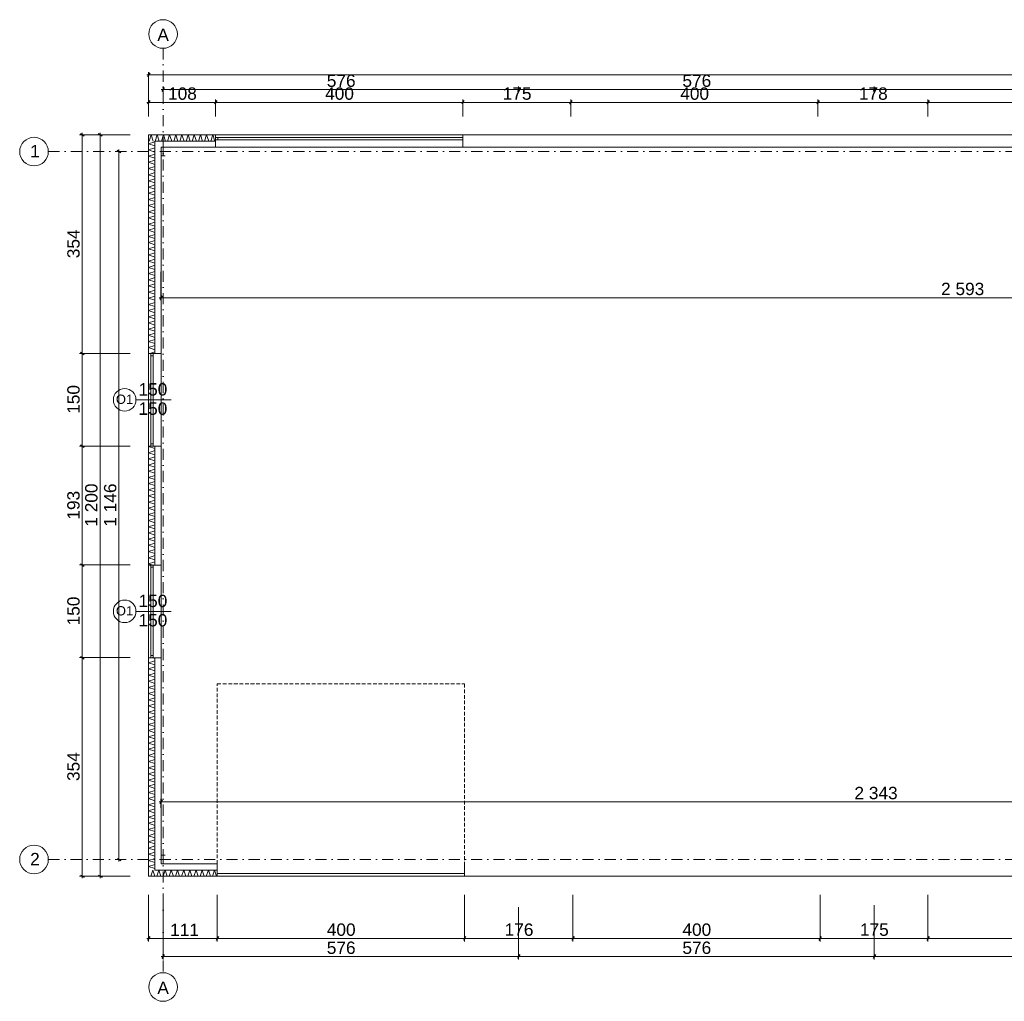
# Model space of a CAD drawing. Header units: millimetres. Extents: x 61223 to 139136, y -11465 to 30534.
# Tile 2 of 4: x 100377 to 116311, y -1988 to 13902. Entities that reach past the tile are written whole.
import ezdxf

# ---------------------------------------------------------------- set-up
doc = ezdxf.new("R2010")
doc.units = ezdxf.units.MM
doc.header["$MEASUREMENT"] = 0
doc.linetypes.add('Kropki i Kreski', pattern=[360, 180, -90, 0, -90])
doc.linetypes.add('Przerywana gęsta', pattern=[90, 60, -30])
for name, color, linetype, lineweight in [('Nowe_0_Nr_pióra__2', 251, 'Continuous', 13), ('Nowe_299-A Wymiary Opisy_Nr_pióra__1', 7, 'Continuous', 13), ('Nowe_299-A Wymiary Opisy_Nr_pióra__21', 7, 'Continuous', 25), ('Nowe_810-G Ogólne_Nr_pióra__1', 7, 'Continuous', 13), ('Nowe_830-G Teksty Etykiety_Nr_pióra__1', 7, 'Continuous', 13)]:
    doc.layers.add(name, color=color, linetype=linetype, lineweight=lineweight)
doc.layers.add('Nowe_299-A Wymiary Opisy', color=7, linetype='Continuous')
doc.styles.add('STYL_AUTOMATYCZNY_1', font='arial.ttf')
doc.dimstyles.new('STYL_AUTOMATYCZNY__3', dxfattribs={"dimtxt": 200, "dimasz": 47.5, "dimexe": 0.18, "dimexo": 300, "dimgap": 0.09, "dimtad": 1, "dimdec": 0, "dimlfac": 0.1, "dimzin": 0, "dimdsep": 46, "dimtxsty": 'STYL_AUTOMATYCZNY_1', "dimblk": 'ARROWHEAD_2', "dimblk1": 'ARROWHEAD_2', "dimblk2": 'ARROWHEAD_2', "dimcen": 0.09, "dimclrd": 7, "dimclre": 7, "dimclrt": 7, "dimadec": 1, "dimazin": 0, "dimtfac": 1, "dimtdec": 4, "dimtmove": 0, "dimatfit": 3, "dimfxl": 0, "dimtolj": 1, "dimtzin": 0, "dimarcsym": 0})
doc.dimstyles.new('STYL_AUTOMATYCZNY__4', dxfattribs={"dimtxt": 200, "dimasz": 47.5, "dimexe": 0.18, "dimexo": 300, "dimgap": 0.09, "dimtad": 1, "dimtih": 1, "dimtoh": 1, "dimdec": 0, "dimlfac": 0.1, "dimzin": 0, "dimdsep": 46, "dimtxsty": 'STYL_AUTOMATYCZNY_1', "dimblk": 'ARROWHEAD_2', "dimblk1": 'ARROWHEAD_2', "dimblk2": 'ARROWHEAD_2', "dimcen": 0.09, "dimclrd": 7, "dimclre": 7, "dimclrt": 7, "dimadec": 1, "dimazin": 0, "dimtfac": 1, "dimtdec": 4, "dimtmove": 0, "dimatfit": 3, "dimfxl": 0, "dimtolj": 1, "dimtzin": 0, "dimarcsym": 0})

# ---------------------------------------------------------------- blocks, each defined once
blk = doc.blocks.new('*X3')
at = {"layer": 'Nowe_0_Nr_pióra__2', "color": 251, "linetype": 'Continuous', "lineweight": 13}
for p, q in [((102470, 11937), (102503, 12037)), ((102503, 12037), (102537, 11937)), ((102570, 11937), (102603, 12037)), ((102603, 12037), (102637, 11937)), ((102670, 11937), (102703, 12037)), ((102703, 12037), (102737, 11937)), ((102770, 11937), (102803, 12037)), ((102803, 12037), (102837, 11937)), ((102870, 11937), (102903, 12037)), ((102903, 12037), (102937, 11937)), ((102970, 11937), (103003, 12037)), ((103003, 12037), (103037, 11937)), ((103070, 11937), (103103, 12037)), ((103103, 12037), (103137, 11937)), ((103170, 11937), (103203, 12037)), ((103203, 12037), (103237, 11937)), ((103270, 11937), (103303, 12037)), ((103303, 12037), (103337, 11937)), ((103370, 11937), (103403, 12037)), ((103403, 12037), (103437, 11937)), ((103470, 11937), (103503, 12037)), ((103503, 12037), (103537, 11937))]:
    blk.add_line(p, q, dxfattribs=at)
blk = doc.blocks.new('Wypełnienie_1_1', base_point=(0, 0))
at = {"layer": 'Nowe_0_Nr_pióra__2', "color": 251, "linetype": 'Continuous', "lineweight": 13}
blk.add_blockref('*X3', (0, 0), dxfattribs=at)
blk = doc.blocks.new('*X5')
at = {"layer": 'Nowe_0_Nr_pióra__2', "color": 251, "linetype": 'Continuous', "lineweight": 13}
for p, q in [((102497, 37), (102531, 137)), ((102531, 137), (102564, 37)), ((102597, 37), (102631, 137)), ((102631, 137), (102664, 37)), ((102697, 37), (102731, 137)), ((102731, 137), (102764, 37)), ((102797, 37), (102831, 137)), ((102831, 137), (102864, 37)), ((102897, 37), (102931, 137)), ((102931, 137), (102964, 37)), ((102997, 37), (103031, 137)), ((103031, 137), (103064, 37)), ((103097, 37), (103131, 137)), ((103131, 137), (103164, 37)), ((103197, 37), (103231, 137)), ((103231, 137), (103264, 37)), ((103297, 37), (103331, 137)), ((103331, 137), (103364, 37)), ((103397, 37), (103431, 137)), ((103431, 137), (103464, 37)), ((103497, 37), (103531, 137)), ((103531, 137), (103564, 37))]:
    blk.add_line(p, q, dxfattribs=at)
blk = doc.blocks.new('Wypełnienie_2_1', base_point=(0, 0))
at = {"layer": 'Nowe_0_Nr_pióra__2', "color": 251, "linetype": 'Continuous', "lineweight": 13}
blk.add_blockref('*X5', (0, 0), dxfattribs=at)
blk = doc.blocks.new('*X7')
at = {"layer": 'Nowe_0_Nr_pióra__2', "color": 251, "linetype": 'Continuous', "lineweight": 13}
for p, q in [((102464, 11893), (102564, 11926)), ((102564, 11859), (102464, 11893)), ((102464, 11793), (102564, 11826)), ((102564, 11759), (102464, 11793)), ((102464, 11693), (102564, 11726)), ((102564, 11659), (102464, 11693)), ((102464, 11593), (102564, 11626)), ((102564, 11559), (102464, 11593)), ((102464, 11493), (102564, 11526)), ((102564, 11459), (102464, 11493)), ((102464, 11393), (102564, 11426)), ((102564, 11359), (102464, 11393)), ((102464, 11293), (102564, 11326)), ((102564, 11259), (102464, 11293)), ((102464, 11193), (102564, 11226)), ((102564, 11159), (102464, 11193)), ((102464, 11093), (102564, 11126)), ((102564, 11059), (102464, 11093)), ((102464, 10993), (102564, 11026)), ((102564, 10959), (102464, 10993)), ((102464, 10893), (102564, 10926)), ((102564, 10859), (102464, 10893)), ((102464, 10793), (102564, 10826)), ((102564, 10759), (102464, 10793)), ((102464, 10693), (102564, 10726)), ((102564, 10659), (102464, 10693)), ((102464, 10593), (102564, 10626)), ((102564, 10559), (102464, 10593)), ((102464, 10493), (102564, 10526)), ((102564, 10459), (102464, 10493)), ((102464, 10393), (102564, 10426)), ((102564, 10359), (102464, 10393)), ((102464, 10293), (102564, 10326)), ((102564, 10259), (102464, 10293)), ((102464, 10193), (102564, 10226)), ((102564, 10159), (102464, 10193)), ((102464, 10093), (102564, 10126)), ((102564, 10059), (102464, 10093)), ((102464, 9993), (102564, 10026)), ((102564, 9959), (102464, 9993)), ((102464, 9893), (102564, 9926)), ((102564, 9859), (102464, 9893)), ((102464, 9793), (102564, 9826)), ((102564, 9759), (102464, 9793)), ((102464, 9693), (102564, 9726)), ((102564, 9659), (102464, 9693)), ((102464, 9593), (102564, 9626)), ((102564, 9559), (102464, 9593)), ((102464, 9493), (102564, 9526)), ((102564, 9459), (102464, 9493)), ((102464, 9393), (102564, 9426)), ((102564, 9359), (102464, 9393)), ((102464, 9293), (102564, 9326)), ((102564, 9259), (102464, 9293)), ((102464, 9193), (102564, 9226)), ((102564, 9159), (102464, 9193)), ((102464, 9093), (102564, 9126)), ((102564, 9059), (102464, 9093)), ((102464, 8993), (102564, 9026)), ((102564, 8959), (102464, 8993)), ((102464, 8893), (102564, 8926)), ((102564, 8859), (102464, 8893)), ((102464, 8793), (102564, 8826)), ((102564, 8759), (102464, 8793)), ((102464, 8693), (102564, 8726)), ((102564, 8659), (102464, 8693)), ((102464, 8593), (102564, 8626)), ((102564, 8559), (102464, 8593)), ((102485, 8500), (102564, 8526))]:
    blk.add_line(p, q, dxfattribs=at)
blk = doc.blocks.new('Wypełnienie_3_1', base_point=(0, 0))
at = {"layer": 'Nowe_0_Nr_pióra__2', "color": 251, "linetype": 'Continuous', "lineweight": 13}
blk.add_blockref('*X7', (0, 0), dxfattribs=at)
blk = doc.blocks.new('*X9')
at = {"layer": 'Nowe_0_Nr_pióra__2', "color": 251, "linetype": 'Continuous', "lineweight": 13}
for p, q in [((102464, 3493), (102564, 3526)), ((102564, 3559), (102519, 3575)), ((102564, 3459), (102464, 3493)), ((102464, 3393), (102564, 3426)), ((102564, 3359), (102464, 3393)), ((102464, 3293), (102564, 3326)), ((102564, 3259), (102464, 3293)), ((102464, 3193), (102564, 3226)), ((102564, 3159), (102464, 3193)), ((102464, 3093), (102564, 3126)), ((102564, 3059), (102464, 3093)), ((102464, 2993), (102564, 3026)), ((102564, 2959), (102464, 2993)), ((102464, 2893), (102564, 2926)), ((102564, 2859), (102464, 2893)), ((102464, 2793), (102564, 2826)), ((102564, 2759), (102464, 2793)), ((102464, 2693), (102564, 2726)), ((102564, 2659), (102464, 2693)), ((102464, 2593), (102564, 2626)), ((102564, 2559), (102464, 2593)), ((102464, 2493), (102564, 2526)), ((102564, 2459), (102464, 2493)), ((102464, 2393), (102564, 2426)), ((102564, 2359), (102464, 2393)), ((102464, 2293), (102564, 2326)), ((102564, 2259), (102464, 2293)), ((102464, 2193), (102564, 2226)), ((102564, 2159), (102464, 2193)), ((102464, 2093), (102564, 2126)), ((102564, 2059), (102464, 2093)), ((102464, 1993), (102564, 2026)), ((102564, 1959), (102464, 1993)), ((102464, 1893), (102564, 1926)), ((102564, 1859), (102464, 1893)), ((102464, 1793), (102564, 1826)), ((102564, 1759), (102464, 1793)), ((102464, 1693), (102564, 1726)), ((102564, 1659), (102464, 1693)), ((102464, 1593), (102564, 1626)), ((102564, 1559), (102464, 1593)), ((102464, 1493), (102564, 1526)), ((102564, 1459), (102464, 1493)), ((102464, 1393), (102564, 1426)), ((102564, 1359), (102464, 1393)), ((102464, 1293), (102564, 1326)), ((102564, 1259), (102464, 1293)), ((102464, 1193), (102564, 1226)), ((102564, 1159), (102464, 1193)), ((102464, 1093), (102564, 1126)), ((102564, 1059), (102464, 1093)), ((102464, 993), (102564, 1026)), ((102564, 959), (102464, 993)), ((102464, 893), (102564, 926)), ((102564, 859), (102464, 893)), ((102464, 793), (102564, 826)), ((102564, 759), (102464, 793)), ((102464, 693), (102564, 726)), ((102564, 659), (102464, 693)), ((102464, 593), (102564, 626)), ((102564, 559), (102464, 593)), ((102464, 493), (102564, 526)), ((102564, 459), (102464, 493)), ((102464, 393), (102564, 426)), ((102564, 359), (102464, 393)), ((102464, 293), (102564, 326)), ((102564, 259), (102464, 293)), ((102464, 193), (102564, 226)), ((102564, 159), (102464, 193))]:
    blk.add_line(p, q, dxfattribs=at)
blk = doc.blocks.new('Wypełnienie_4_1', base_point=(0, 0))
at = {"layer": 'Nowe_0_Nr_pióra__2', "color": 251, "linetype": 'Continuous', "lineweight": 13}
blk.add_blockref('*X9', (0, 0), dxfattribs=at)
blk = doc.blocks.new('*X11')
at = {"layer": 'Nowe_0_Nr_pióra__2', "color": 251, "linetype": 'Continuous', "lineweight": 13}
for p, q in [((102464, 6993), (102485, 7000)), ((102564, 6959), (102464, 6993)), ((102464, 6893), (102564, 6926)), ((102564, 6859), (102464, 6893)), ((102464, 6793), (102564, 6826)), ((102564, 6759), (102464, 6793)), ((102464, 6693), (102564, 6726)), ((102564, 6659), (102464, 6693)), ((102464, 6593), (102564, 6626)), ((102564, 6559), (102464, 6593)), ((102464, 6493), (102564, 6526)), ((102564, 6459), (102464, 6493)), ((102464, 6393), (102564, 6426)), ((102564, 6359), (102464, 6393)), ((102464, 6293), (102564, 6326)), ((102564, 6259), (102464, 6293)), ((102464, 6193), (102564, 6226)), ((102564, 6159), (102464, 6193)), ((102464, 6093), (102564, 6126)), ((102564, 6059), (102464, 6093)), ((102464, 5993), (102564, 6026)), ((102564, 5959), (102464, 5993)), ((102464, 5893), (102564, 5926)), ((102564, 5859), (102464, 5893)), ((102464, 5793), (102564, 5826)), ((102564, 5759), (102464, 5793)), ((102464, 5693), (102564, 5726)), ((102564, 5659), (102464, 5693)), ((102464, 5593), (102564, 5626)), ((102564, 5559), (102464, 5593)), ((102464, 5493), (102564, 5526)), ((102564, 5459), (102464, 5493)), ((102464, 5393), (102564, 5426)), ((102564, 5359), (102464, 5393)), ((102464, 5293), (102564, 5326)), ((102564, 5259), (102464, 5293)), ((102464, 5193), (102564, 5226)), ((102564, 5159), (102464, 5193)), ((102464, 5093), (102564, 5126)), ((102519, 5075), (102464, 5093))]:
    blk.add_line(p, q, dxfattribs=at)
blk = doc.blocks.new('Wypełnienie_5_1', base_point=(0, 0))
at = {"layer": 'Nowe_0_Nr_pióra__2', "color": 251, "linetype": 'Continuous', "lineweight": 13}
blk.add_blockref('*X11', (0, 0), dxfattribs=at)
blk = doc.blocks.new('*D16')
at = {"layer": 'Nowe_299-A Wymiary Opisy_Nr_pióra__1', "color": 7, "linetype": 'Continuous', "lineweight": 13}
for p, q in [((101984, 11767), (101984, 11798)), ((102031, 11767), (101937, 11767)), ((101984, 307), (101984, 11767)), ((102031, 307), (101937, 307)), ((101984, 276), (101984, 307))]:
    blk.add_line(p, q, dxfattribs=at)
at = {"layer": 'Nowe_299-A Wymiary Opisy_Nr_pióra__21', "color": 7, "linetype": 'Continuous', "lineweight": 25}
for p, q in [((102016, 11749), (101953, 11785)), ((101953, 325), (102016, 289))]:
    blk.add_line(p, q, dxfattribs=at)
at = {"layer": 'Nowe_299-A Wymiary Opisy_Nr_pióra__1', "color": 7, "lineweight": 13, "insert": (101944, 5695), "char_height": 200, "attachment_point": 7, "rotation": 90, "style": 'STYL_AUTOMATYCZNY_1'}
blk.add_mtext('{\\A1;1\xa0146}', dxfattribs=at)
blk = doc.blocks.new('ARROWHEAD_2')
at = {"color": 0, "linetype": 'Continuous', "lineweight": 0}
for p, q in [((0, 0), (-1, 0)), ((-0.38, -0.66), (0.38, 0.66))]:
    blk.add_line(p, q, dxfattribs=at)
blk = doc.blocks.new('*D17')
at = {"layer": 'Nowe_299-A Wymiary Opisy_Nr_pióra__1', "color": 7, "linetype": 'Continuous', "lineweight": 13}
for p, q in [((102164, 12037), (101632, 12037)), ((101679, 12037), (101679, 12068)), ((101679, 37), (101679, 12037)), ((102164, 37), (101632, 37)), ((101679, 6), (101679, 37))]:
    blk.add_line(p, q, dxfattribs=at)
at = {"layer": 'Nowe_299-A Wymiary Opisy_Nr_pióra__21', "color": 7, "linetype": 'Continuous', "lineweight": 25}
for p, q in [((101710, 12019), (101648, 12055)), ((101648, 55), (101710, 19))]:
    blk.add_line(p, q, dxfattribs=at)
at = {"layer": 'Nowe_299-A Wymiary Opisy_Nr_pióra__1', "color": 7, "lineweight": 13, "insert": (101639, 5695), "char_height": 200, "attachment_point": 7, "rotation": 90, "style": 'STYL_AUTOMATYCZNY_1'}
blk.add_mtext('{\\A1;1\xa0200}', dxfattribs=at)
blk = doc.blocks.new('*D18')
at = {"layer": 'Nowe_299-A Wymiary Opisy_Nr_pióra__1', "color": 7, "linetype": 'Continuous', "lineweight": 13}
for p, q in [((102434, 13008), (102464, 13008)), ((102464, 12337), (102464, 13055)), ((102464, 13008), (137460, 13008)), ((137460, 12337), (137460, 13055)), ((137460, 13008), (137491, 13008))]:
    blk.add_line(p, q, dxfattribs=at)
at = {"layer": 'Nowe_299-A Wymiary Opisy_Nr_pióra__21', "color": 7, "linetype": 'Continuous', "lineweight": 25}
for p, q in [((102482, 13039), (102446, 12976)), ((137442, 12976), (137478, 13039))]:
    blk.add_line(p, q, dxfattribs=at)
at = {"layer": 'Nowe_299-A Wymiary Opisy_Nr_pióra__1', "color": 7, "lineweight": 13, "insert": (119620, 13048), "char_height": 200, "attachment_point": 7, "style": 'STYL_AUTOMATYCZNY_1'}
blk.add_mtext('{\\A1;3\xa0500}', dxfattribs=at)
blk = doc.blocks.new('*D19')
at = {"layer": 'Nowe_299-A Wymiary Opisy_Nr_pióra__1', "color": 7, "linetype": 'Continuous', "lineweight": 13}
for p, q in [((102667, 12771), (102697, 12771)), ((102697, 12724), (102697, 12818)), ((102697, 12771), (108452, 12771)), ((108452, 12724), (108452, 12818))]:
    blk.add_line(p, q, dxfattribs=at)
at = {"layer": 'Nowe_299-A Wymiary Opisy_Nr_pióra__21', "color": 7, "linetype": 'Continuous', "lineweight": 25}
for p, q in [((102715, 12802), (102679, 12740)), ((108470, 12802), (108434, 12740))]:
    blk.add_line(p, q, dxfattribs=at)
at = {"layer": 'Nowe_299-A Wymiary Opisy_Nr_pióra__1', "color": 7, "lineweight": 13, "insert": (105347, 12811), "char_height": 200, "attachment_point": 7, "style": 'STYL_AUTOMATYCZNY_1'}
blk.add_mtext('{\\A1;576}', dxfattribs=at)
blk = doc.blocks.new('*D20')
at = {"layer": 'Nowe_299-A Wymiary Opisy_Nr_pióra__1', "color": 7, "linetype": 'Continuous', "lineweight": 13}
for p, q in [((108452, 12724), (108452, 12818)), ((108452, 12771), (114207, 12771)), ((114207, 12724), (114207, 12818))]:
    blk.add_line(p, q, dxfattribs=at)
at = {"layer": 'Nowe_299-A Wymiary Opisy_Nr_pióra__21', "color": 7, "linetype": 'Continuous', "lineweight": 25}
for p, q in [((108470, 12802), (108434, 12740)), ((114225, 12802), (114189, 12740))]:
    blk.add_line(p, q, dxfattribs=at)
at = {"layer": 'Nowe_299-A Wymiary Opisy_Nr_pióra__1', "color": 7, "lineweight": 13, "insert": (111102, 12811), "char_height": 200, "attachment_point": 7, "style": 'STYL_AUTOMATYCZNY_1'}
blk.add_mtext('{\\A1;576}', dxfattribs=at)
blk = doc.blocks.new('*D21')
at = {"layer": 'Nowe_299-A Wymiary Opisy_Nr_pióra__1', "color": 7, "linetype": 'Continuous', "lineweight": 13}
for p, q in [((114207, 12724), (114207, 12818)), ((114207, 12771), (119962, 12771)), ((119962, 12724), (119962, 12818))]:
    blk.add_line(p, q, dxfattribs=at)
at = {"layer": 'Nowe_299-A Wymiary Opisy_Nr_pióra__21', "color": 7, "linetype": 'Continuous', "lineweight": 25}
for p, q in [((114225, 12802), (114189, 12740)), ((119980, 12802), (119944, 12740))]:
    blk.add_line(p, q, dxfattribs=at)
at = {"layer": 'Nowe_299-A Wymiary Opisy_Nr_pióra__1', "color": 7, "lineweight": 13, "insert": (116857, 12811), "char_height": 200, "attachment_point": 7, "style": 'STYL_AUTOMATYCZNY_1'}
blk.add_mtext('{\\A1;576}', dxfattribs=at)
blk = doc.blocks.new('*D25')
at = {"layer": 'Nowe_299-A Wymiary Opisy_Nr_pióra__1', "color": 7, "linetype": 'Continuous', "lineweight": 13}
for p, q in [((102464, 12337), (102464, 12610)), ((103548, 12337), (103548, 12610)), ((102434, 12563), (102464, 12563)), ((102464, 12563), (103548, 12563))]:
    blk.add_line(p, q, dxfattribs=at)
at = {"layer": 'Nowe_299-A Wymiary Opisy_Nr_pióra__21', "color": 7, "linetype": 'Continuous', "lineweight": 25}
for p, q in [((102482, 12595), (102446, 12532)), ((103566, 12595), (103530, 12532))]:
    blk.add_line(p, q, dxfattribs=at)
at = {"layer": 'Nowe_299-A Wymiary Opisy_Nr_pióra__1', "color": 7, "lineweight": 13, "insert": (102778, 12603), "char_height": 200, "attachment_point": 7, "style": 'STYL_AUTOMATYCZNY_1'}
blk.add_mtext('{\\A1;108}', dxfattribs=at)
blk = doc.blocks.new('*D26')
at = {"layer": 'Nowe_299-A Wymiary Opisy_Nr_pióra__1', "color": 7, "linetype": 'Continuous', "lineweight": 13}
for p, q in [((103548, 12337), (103548, 12610)), ((107548, 12337), (107548, 12610)), ((103548, 12563), (107548, 12563))]:
    blk.add_line(p, q, dxfattribs=at)
at = {"layer": 'Nowe_299-A Wymiary Opisy_Nr_pióra__21', "color": 7, "linetype": 'Continuous', "lineweight": 25}
for p, q in [((103566, 12595), (103530, 12532)), ((107566, 12595), (107530, 12532))]:
    blk.add_line(p, q, dxfattribs=at)
at = {"layer": 'Nowe_299-A Wymiary Opisy_Nr_pióra__1', "color": 7, "lineweight": 13, "insert": (105320, 12603), "char_height": 200, "attachment_point": 7, "style": 'STYL_AUTOMATYCZNY_1'}
blk.add_mtext('{\\A1;400}', dxfattribs=at)
blk = doc.blocks.new('*D27')
at = {"layer": 'Nowe_299-A Wymiary Opisy_Nr_pióra__1', "color": 7, "linetype": 'Continuous', "lineweight": 13}
for p, q in [((107548, 12337), (107548, 12610)), ((109295, 12337), (109295, 12610)), ((107548, 12563), (109295, 12563))]:
    blk.add_line(p, q, dxfattribs=at)
at = {"layer": 'Nowe_299-A Wymiary Opisy_Nr_pióra__21', "color": 7, "linetype": 'Continuous', "lineweight": 25}
for p, q in [((107566, 12595), (107530, 12532)), ((109313, 12595), (109277, 12532))]:
    blk.add_line(p, q, dxfattribs=at)
at = {"layer": 'Nowe_299-A Wymiary Opisy_Nr_pióra__1', "color": 7, "lineweight": 13, "insert": (108194, 12603), "char_height": 200, "attachment_point": 7, "style": 'STYL_AUTOMATYCZNY_1'}
blk.add_mtext('{\\A1;175}', dxfattribs=at)
blk = doc.blocks.new('*D28')
at = {"layer": 'Nowe_299-A Wymiary Opisy_Nr_pióra__1', "color": 7, "linetype": 'Continuous', "lineweight": 13}
for p, q in [((109295, 12337), (109295, 12610)), ((113295, 12337), (113295, 12610)), ((109295, 12563), (113295, 12563))]:
    blk.add_line(p, q, dxfattribs=at)
at = {"layer": 'Nowe_299-A Wymiary Opisy_Nr_pióra__21', "color": 7, "linetype": 'Continuous', "lineweight": 25}
for p, q in [((109313, 12595), (109277, 12532)), ((113313, 12595), (113277, 12532))]:
    blk.add_line(p, q, dxfattribs=at)
at = {"layer": 'Nowe_299-A Wymiary Opisy_Nr_pióra__1', "color": 7, "lineweight": 13, "insert": (111067, 12603), "char_height": 200, "attachment_point": 7, "style": 'STYL_AUTOMATYCZNY_1'}
blk.add_mtext('{\\A1;400}', dxfattribs=at)
blk = doc.blocks.new('*D29')
at = {"layer": 'Nowe_299-A Wymiary Opisy_Nr_pióra__1', "color": 7, "linetype": 'Continuous', "lineweight": 13}
for p, q in [((113295, 12337), (113295, 12610)), ((115076, 12337), (115076, 12610)), ((113295, 12563), (115076, 12563))]:
    blk.add_line(p, q, dxfattribs=at)
at = {"layer": 'Nowe_299-A Wymiary Opisy_Nr_pióra__21', "color": 7, "linetype": 'Continuous', "lineweight": 25}
for p, q in [((113313, 12595), (113277, 12532)), ((115094, 12595), (115057, 12532))]:
    blk.add_line(p, q, dxfattribs=at)
at = {"layer": 'Nowe_299-A Wymiary Opisy_Nr_pióra__1', "color": 7, "lineweight": 13, "insert": (113958, 12603), "char_height": 200, "attachment_point": 7, "style": 'STYL_AUTOMATYCZNY_1'}
blk.add_mtext('{\\A1;178}', dxfattribs=at)
blk = doc.blocks.new('*D30')
at = {"layer": 'Nowe_299-A Wymiary Opisy_Nr_pióra__1', "color": 7, "linetype": 'Continuous', "lineweight": 13}
for p, q in [((115076, 12337), (115076, 12610)), ((119076, 12337), (119076, 12610)), ((115076, 12563), (119076, 12563))]:
    blk.add_line(p, q, dxfattribs=at)
at = {"layer": 'Nowe_299-A Wymiary Opisy_Nr_pióra__21', "color": 7, "linetype": 'Continuous', "lineweight": 25}
for p, q in [((115094, 12595), (115057, 12532)), ((119094, 12595), (119057, 12532))]:
    blk.add_line(p, q, dxfattribs=at)
at = {"layer": 'Nowe_299-A Wymiary Opisy_Nr_pióra__1', "color": 7, "lineweight": 13, "insert": (116848, 12603), "char_height": 200, "attachment_point": 7, "style": 'STYL_AUTOMATYCZNY_1'}
blk.add_mtext('{\\A1;400}', dxfattribs=at)
blk = doc.blocks.new('*D38')
at = {"layer": 'Nowe_299-A Wymiary Opisy_Nr_pióra__1', "color": 7, "linetype": 'Continuous', "lineweight": 13}
for p, q in [((102464, -1018), (102464, -263)), ((103575, -1018), (103575, -263)), ((102434, -971), (102464, -971)), ((102464, -971), (103575, -971))]:
    blk.add_line(p, q, dxfattribs=at)
at = {"layer": 'Nowe_299-A Wymiary Opisy_Nr_pióra__21', "color": 7, "linetype": 'Continuous', "lineweight": 25}
for p, q in [((102482, -940), (102446, -1002)), ((103593, -940), (103557, -1002))]:
    blk.add_line(p, q, dxfattribs=at)
at = {"layer": 'Nowe_299-A Wymiary Opisy_Nr_pióra__1', "color": 7, "lineweight": 13, "insert": (102812, -931), "char_height": 200, "attachment_point": 7, "style": 'STYL_AUTOMATYCZNY_1'}
blk.add_mtext('{\\A1;111}', dxfattribs=at)
blk = doc.blocks.new('*D39')
at = {"layer": 'Nowe_299-A Wymiary Opisy_Nr_pióra__1', "color": 7, "linetype": 'Continuous', "lineweight": 13}
for p, q in [((103575, -1018), (103575, -263)), ((107575, -1018), (107575, -263)), ((103575, -971), (107575, -971))]:
    blk.add_line(p, q, dxfattribs=at)
at = {"layer": 'Nowe_299-A Wymiary Opisy_Nr_pióra__21', "color": 7, "linetype": 'Continuous', "lineweight": 25}
for p, q in [((103593, -940), (103557, -1002)), ((107593, -940), (107557, -1002))]:
    blk.add_line(p, q, dxfattribs=at)
at = {"layer": 'Nowe_299-A Wymiary Opisy_Nr_pióra__1', "color": 7, "lineweight": 13, "insert": (105347, -931), "char_height": 200, "attachment_point": 7, "style": 'STYL_AUTOMATYCZNY_1'}
blk.add_mtext('{\\A1;400}', dxfattribs=at)
blk = doc.blocks.new('*D40')
at = {"layer": 'Nowe_299-A Wymiary Opisy_Nr_pióra__1', "color": 7, "linetype": 'Continuous', "lineweight": 13}
for p, q in [((107575, -1018), (107575, -263)), ((109330, -1018), (109330, -263)), ((107575, -971), (109330, -971))]:
    blk.add_line(p, q, dxfattribs=at)
at = {"layer": 'Nowe_299-A Wymiary Opisy_Nr_pióra__21', "color": 7, "linetype": 'Continuous', "lineweight": 25}
for p, q in [((107593, -940), (107557, -1002)), ((109348, -940), (109312, -1002))]:
    blk.add_line(p, q, dxfattribs=at)
at = {"layer": 'Nowe_299-A Wymiary Opisy_Nr_pióra__1', "color": 7, "lineweight": 13, "insert": (108225, -931), "char_height": 200, "attachment_point": 7, "style": 'STYL_AUTOMATYCZNY_1'}
blk.add_mtext('{\\A1;176}', dxfattribs=at)
blk = doc.blocks.new('*D41')
at = {"layer": 'Nowe_299-A Wymiary Opisy_Nr_pióra__1', "color": 7, "linetype": 'Continuous', "lineweight": 13}
for p, q in [((109330, -1018), (109330, -263)), ((113330, -1018), (113330, -263)), ((109330, -971), (113330, -971))]:
    blk.add_line(p, q, dxfattribs=at)
at = {"layer": 'Nowe_299-A Wymiary Opisy_Nr_pióra__21', "color": 7, "linetype": 'Continuous', "lineweight": 25}
for p, q in [((109348, -940), (109312, -1002)), ((113348, -940), (113312, -1002))]:
    blk.add_line(p, q, dxfattribs=at)
at = {"layer": 'Nowe_299-A Wymiary Opisy_Nr_pióra__1', "color": 7, "lineweight": 13, "insert": (111102, -931), "char_height": 200, "attachment_point": 7, "style": 'STYL_AUTOMATYCZNY_1'}
blk.add_mtext('{\\A1;400}', dxfattribs=at)
blk = doc.blocks.new('*D42')
at = {"layer": 'Nowe_299-A Wymiary Opisy_Nr_pióra__1', "color": 7, "linetype": 'Continuous', "lineweight": 13}
for p, q in [((113330, -1018), (113330, -263)), ((115076, -1018), (115076, -263)), ((113330, -971), (115076, -971))]:
    blk.add_line(p, q, dxfattribs=at)
at = {"layer": 'Nowe_299-A Wymiary Opisy_Nr_pióra__21', "color": 7, "linetype": 'Continuous', "lineweight": 25}
for p, q in [((113348, -940), (113312, -1002)), ((115094, -940), (115057, -1002))]:
    blk.add_line(p, q, dxfattribs=at)
at = {"layer": 'Nowe_299-A Wymiary Opisy_Nr_pióra__1', "color": 7, "lineweight": 13, "insert": (113975, -931), "char_height": 200, "attachment_point": 7, "style": 'STYL_AUTOMATYCZNY_1'}
blk.add_mtext('{\\A1;175}', dxfattribs=at)
blk = doc.blocks.new('*D43')
at = {"layer": 'Nowe_299-A Wymiary Opisy_Nr_pióra__1', "color": 7, "linetype": 'Continuous', "lineweight": 13}
for p, q in [((115076, -1018), (115076, -263)), ((119076, -1018), (119076, -263)), ((115076, -971), (119076, -971))]:
    blk.add_line(p, q, dxfattribs=at)
at = {"layer": 'Nowe_299-A Wymiary Opisy_Nr_pióra__21', "color": 7, "linetype": 'Continuous', "lineweight": 25}
for p, q in [((115094, -940), (115057, -1002)), ((119094, -940), (119057, -1002))]:
    blk.add_line(p, q, dxfattribs=at)
at = {"layer": 'Nowe_299-A Wymiary Opisy_Nr_pióra__1', "color": 7, "lineweight": 13, "insert": (116848, -931), "char_height": 200, "attachment_point": 7, "style": 'STYL_AUTOMATYCZNY_1'}
blk.add_mtext('{\\A1;400}', dxfattribs=at)
blk = doc.blocks.new('*D51')
at = {"layer": 'Nowe_299-A Wymiary Opisy_Nr_pióra__1', "color": 7, "linetype": 'Continuous', "lineweight": 13}
for p, q in [((102697, -1311), (102697, -399)), ((108452, -1311), (108452, -464)), ((102667, -1264), (102697, -1264)), ((102697, -1264), (108452, -1264))]:
    blk.add_line(p, q, dxfattribs=at)
at = {"layer": 'Nowe_299-A Wymiary Opisy_Nr_pióra__21', "color": 7, "linetype": 'Continuous', "lineweight": 25}
for p, q in [((102715, -1233), (102679, -1296)), ((108470, -1233), (108434, -1296))]:
    blk.add_line(p, q, dxfattribs=at)
at = {"layer": 'Nowe_299-A Wymiary Opisy_Nr_pióra__1', "color": 7, "lineweight": 13, "insert": (105347, -1224), "char_height": 200, "attachment_point": 7, "style": 'STYL_AUTOMATYCZNY_1'}
blk.add_mtext('{\\A1;576}', dxfattribs=at)
blk = doc.blocks.new('*D52')
at = {"layer": 'Nowe_299-A Wymiary Opisy_Nr_pióra__1', "color": 7, "linetype": 'Continuous', "lineweight": 13}
for p, q in [((108452, -1311), (108452, -464)), ((114207, -1311), (114207, -432)), ((108452, -1264), (114207, -1264))]:
    blk.add_line(p, q, dxfattribs=at)
at = {"layer": 'Nowe_299-A Wymiary Opisy_Nr_pióra__21', "color": 7, "linetype": 'Continuous', "lineweight": 25}
for p, q in [((108470, -1233), (108434, -1296)), ((114225, -1233), (114189, -1296))]:
    blk.add_line(p, q, dxfattribs=at)
at = {"layer": 'Nowe_299-A Wymiary Opisy_Nr_pióra__1', "color": 7, "lineweight": 13, "insert": (111102, -1224), "char_height": 200, "attachment_point": 7, "style": 'STYL_AUTOMATYCZNY_1'}
blk.add_mtext('{\\A1;576}', dxfattribs=at)
blk = doc.blocks.new('*D53')
at = {"layer": 'Nowe_299-A Wymiary Opisy_Nr_pióra__1', "color": 7, "linetype": 'Continuous', "lineweight": 13}
for p, q in [((114207, -1311), (114207, -432)), ((119962, -1311), (119962, -448)), ((114207, -1264), (119962, -1264))]:
    blk.add_line(p, q, dxfattribs=at)
at = {"layer": 'Nowe_299-A Wymiary Opisy_Nr_pióra__21', "color": 7, "linetype": 'Continuous', "lineweight": 25}
for p, q in [((114225, -1233), (114189, -1296)), ((119980, -1233), (119944, -1296))]:
    blk.add_line(p, q, dxfattribs=at)
at = {"layer": 'Nowe_299-A Wymiary Opisy_Nr_pióra__1', "color": 7, "lineweight": 13, "insert": (116857, -1224), "char_height": 200, "attachment_point": 7, "style": 'STYL_AUTOMATYCZNY_1'}
blk.add_mtext('{\\A1;576}', dxfattribs=at)
blk = doc.blocks.new('*D57')
at = {"layer": 'Nowe_299-A Wymiary Opisy_Nr_pióra__1', "color": 7, "linetype": 'Continuous', "lineweight": 13}
for p, q in [((102664, 9354), (102664, 9820)), ((102634, 9401), (102664, 9401)), ((102664, 9401), (128595, 9401)), ((128595, 9086), (128595, 9448)), ((128595, 9401), (128625, 9401))]:
    blk.add_line(p, q, dxfattribs=at)
at = {"layer": 'Nowe_299-A Wymiary Opisy_Nr_pióra__21', "color": 7, "linetype": 'Continuous', "lineweight": 25}
for p, q in [((102682, 9433), (102646, 9370)), ((128577, 9370), (128613, 9433))]:
    blk.add_line(p, q, dxfattribs=at)
at = {"layer": 'Nowe_299-A Wymiary Opisy_Nr_pióra__1', "color": 7, "lineweight": 13, "insert": (115288, 9441), "char_height": 200, "attachment_point": 7, "style": 'STYL_AUTOMATYCZNY_1'}
blk.add_mtext('{\\A1;2\xa0593}', dxfattribs=at)
blk = doc.blocks.new('*D58')
at = {"layer": 'Nowe_299-A Wymiary Opisy_Nr_pióra__1', "color": 7, "linetype": 'Continuous', "lineweight": 13}
for p, q in [((102664, 1142), (102664, 1288)), ((126095, 991), (126095, 1288)), ((102634, 1241), (102664, 1241)), ((102664, 1241), (126095, 1241))]:
    blk.add_line(p, q, dxfattribs=at)
at = {"layer": 'Nowe_299-A Wymiary Opisy_Nr_pióra__21', "color": 7, "linetype": 'Continuous', "lineweight": 25}
for p, q in [((102682, 1272), (102646, 1210)), ((126113, 1272), (126077, 1210))]:
    blk.add_line(p, q, dxfattribs=at)
at = {"layer": 'Nowe_299-A Wymiary Opisy_Nr_pióra__1', "color": 7, "lineweight": 13, "char_height": 200, "attachment_point": 7, "style": 'STYL_AUTOMATYCZNY_1'}
for s, insert in [('{\\A1;2\xa0343}', (113886, 1281)), ('{\\A1;10}', (125773, 1281))]:
    blk.add_mtext(s, dxfattribs=dict(at, insert=insert))
blk = doc.blocks.new('*D67')
at = {"layer": 'Nowe_299-A Wymiary Opisy_Nr_pióra__1', "color": 7, "linetype": 'Continuous', "lineweight": 13}
for p, q in [((102164, 3575), (101343, 3575)), ((101390, 37), (101390, 3575)), ((102164, 37), (101343, 37)), ((101390, 6), (101390, 37))]:
    blk.add_line(p, q, dxfattribs=at)
at = {"layer": 'Nowe_299-A Wymiary Opisy_Nr_pióra__21', "color": 7, "linetype": 'Continuous', "lineweight": 25}
for p, q in [((101359, 3593), (101422, 3556)), ((101359, 55), (101422, 19))]:
    blk.add_line(p, q, dxfattribs=at)
at = {"layer": 'Nowe_299-A Wymiary Opisy_Nr_pióra__1', "color": 7, "lineweight": 13, "insert": (101350, 1578), "char_height": 200, "attachment_point": 7, "rotation": 90, "style": 'STYL_AUTOMATYCZNY_1'}
blk.add_mtext('{\\A1;354}', dxfattribs=at)
blk = doc.blocks.new('*D68')
at = {"layer": 'Nowe_299-A Wymiary Opisy_Nr_pióra__1', "color": 7, "linetype": 'Continuous', "lineweight": 13}
for p, q in [((101390, 3575), (101390, 5075)), ((102164, 3575), (101343, 3575))]:
    blk.add_line(p, q, dxfattribs=at)
at = {"layer": 'Nowe_299-A Wymiary Opisy_Nr_pióra__21', "color": 7, "linetype": 'Continuous', "lineweight": 25}
for p, q in [((101359, 5093), (101422, 5056)), ((101359, 3593), (101422, 3556))]:
    blk.add_line(p, q, dxfattribs=at)
at = {"layer": 'Nowe_299-A Wymiary Opisy_Nr_pióra__1', "color": 7, "lineweight": 13, "insert": (101350, 4097), "char_height": 200, "attachment_point": 7, "rotation": 90, "style": 'STYL_AUTOMATYCZNY_1'}
blk.add_mtext('{\\A1;150}', dxfattribs=at)
blk = doc.blocks.new('*D69')
at = {"layer": 'Nowe_299-A Wymiary Opisy_Nr_pióra__1', "color": 7, "linetype": 'Continuous', "lineweight": 13}
for p, q in [((102164, 7000), (101343, 7000)), ((101390, 5075), (101390, 7000)), ((102164, 5075), (101343, 5075)), ((101390, 3575), (101390, 5075))]:
    blk.add_line(p, q, dxfattribs=at)
at = {"layer": 'Nowe_299-A Wymiary Opisy_Nr_pióra__21', "color": 7, "linetype": 'Continuous', "lineweight": 25}
for p, q in [((101359, 7018), (101422, 6982)), ((101359, 5093), (101422, 5056))]:
    blk.add_line(p, q, dxfattribs=at)
at = {"layer": 'Nowe_299-A Wymiary Opisy_Nr_pióra__1', "color": 7, "lineweight": 13, "insert": (101350, 5809), "char_height": 200, "attachment_point": 7, "rotation": 90, "style": 'STYL_AUTOMATYCZNY_1'}
blk.add_mtext('{\\A1;193}', dxfattribs=at)
blk = doc.blocks.new('*D70')
at = {"layer": 'Nowe_299-A Wymiary Opisy_Nr_pióra__1', "color": 7, "linetype": 'Continuous', "lineweight": 13}
for p, q in [((102164, 8500), (101343, 8500)), ((101390, 7000), (101390, 8500)), ((102164, 7000), (101343, 7000))]:
    blk.add_line(p, q, dxfattribs=at)
at = {"layer": 'Nowe_299-A Wymiary Opisy_Nr_pióra__21', "color": 7, "linetype": 'Continuous', "lineweight": 25}
for p, q in [((101359, 8518), (101422, 8482)), ((101359, 7018), (101422, 6982))]:
    blk.add_line(p, q, dxfattribs=at)
at = {"layer": 'Nowe_299-A Wymiary Opisy_Nr_pióra__1', "color": 7, "lineweight": 13, "insert": (101350, 7522), "char_height": 200, "attachment_point": 7, "rotation": 90, "style": 'STYL_AUTOMATYCZNY_1'}
blk.add_mtext('{\\A1;150}', dxfattribs=at)
blk = doc.blocks.new('*D71')
at = {"layer": 'Nowe_299-A Wymiary Opisy_Nr_pióra__1', "color": 7, "linetype": 'Continuous', "lineweight": 13}
for p, q in [((102164, 12037), (101343, 12037)), ((101390, 12037), (101390, 12068)), ((101390, 8500), (101390, 12037)), ((102164, 8500), (101343, 8500))]:
    blk.add_line(p, q, dxfattribs=at)
at = {"layer": 'Nowe_299-A Wymiary Opisy_Nr_pióra__21', "color": 7, "linetype": 'Continuous', "lineweight": 25}
for p, q in [((101422, 12019), (101359, 12055)), ((101359, 8518), (101422, 8482))]:
    blk.add_line(p, q, dxfattribs=at)
at = {"layer": 'Nowe_299-A Wymiary Opisy_Nr_pióra__1', "color": 7, "lineweight": 13, "insert": (101350, 10041), "char_height": 200, "attachment_point": 7, "rotation": 90, "style": 'STYL_AUTOMATYCZNY_1'}
blk.add_mtext('{\\A1;354}', dxfattribs=at)

msp = doc.modelspace()

# ---------------------------------------------------------------- linework, layer by layer
at = {"layer": 'Nowe_810-G Ogólne_Nr_pióra__1', "color": 7, "linetype": 'Kropki i Kreski', "lineweight": 13}
for points in [[(102697.4, 13438.6), (102697.4, -1524.9)], [(100843.7, 11767), (139135.9, 11767)], [(100840.7, 307), (139132.9, 307)]]:
    msp.add_lwpolyline(points, dxfattribs=at)
at = {"layer": 'Nowe_810-G Ogólne_Nr_pióra__1', "color": 7, "linetype": 'Continuous', "lineweight": 13}
for points in [[(132664.8, 37), (137460.4, 37), (137460.4, 12037), (102464.4, 12037), (102464.4, 37), (127484, 37)], [(103547.6, 11937), (102564.4, 11937), (102564.4, 8499.6)], [(102664.4, 11837), (102730.4, 11837)], [(102664.4, 11837), (102730.4, 11837)], [(128594.9, 11837), (102664.4, 11837), (102664.4, 237), (103574.9, 237)], [(102697.4, 11837), (102697.4, 11697)], [(102697.4, 11837), (102697.4, 11697)], [(102664.4, 11697), (102730.4, 11697)], [(102664.4, 11697), (102730.4, 11697)], [(102259.2, 7749.6), (102830.6, 7749.6)], [(102564.4, 6999.6), (102564.4, 5074.5)], [(102259.2, 4324.5), (102830.6, 4324.5)], [(102564.4, 3574.5), (102564.4, 137), (103574.9, 137)], [(102664.4, 377), (102730.4, 377)], [(102697.4, 377), (102697.4, 237)], [(102664.4, 237), (102730.4, 237)], [(103574.9, 237), (103574.9, 37), (107574.9, 37), (107574.9, 237)]]:
    msp.add_lwpolyline(points, dxfattribs=at)
for points in [[(103547.6, 12037), (107547.6, 12037), (107547.6, 11837), (103547.6, 11837)], [(107547.6, 11994.2), (103547.6, 11994.2), (103547.6, 11957.1), (107547.6, 11957.1)], [(103547.6, 11957.1), (103584.7, 11957.1), (103584.7, 11994.2), (103547.6, 11994.2)], [(102664.4, 8499.6), (102464.4, 8499.6), (102464.4, 6999.6), (102664.4, 6999.6)], [(102538.5, 8499.6), (102538.5, 6999.6), (102501.5, 6999.6), (102501.5, 8499.6)], [(102501.5, 8462.5), (102501.5, 8499.6), (102538.5, 8499.6), (102538.5, 8462.5)], [(102501.5, 6999.6), (102501.5, 7036.6), (102538.5, 7036.6), (102538.5, 6999.6)], [(102664.4, 3574.5), (102464.4, 3574.5), (102464.4, 5074.5), (102664.4, 5074.5)], [(102538.5, 3574.5), (102538.5, 5074.5), (102501.5, 5074.5), (102501.5, 3574.5)], [(102501.5, 5074.5), (102501.5, 5037.4), (102538.5, 5037.4), (102538.5, 5074.5)], [(102501.5, 3611.6), (102501.5, 3574.5), (102538.5, 3574.5), (102538.5, 3611.6)], [(103574.9, 37), (107574.9, 37), (107574.9, 78.2), (103574.9, 78.2)]]:
    msp.add_lwpolyline(points, close=True, dxfattribs=at)
at = {"layer": 'Nowe_810-G Ogólne_Nr_pióra__1', "color": 7, "linetype": 'Przerywana gęsta', "lineweight": 13}
msp.add_lwpolyline([(103574.9, 237), (103574.9, 3149.2), (107574.9, 3149.2), (107574.9, 237)], dxfattribs=at)
at = {"layer": 'Nowe_810-G Ogólne_Nr_pióra__1', "color": 7, "linetype": 'Continuous', "lineweight": 13}
for centre, radius in [((102697.4, 13670.3), 231.7), ((100609, 11767), 231.7), ((102076.2, 7749.6), 183), ((102076.2, 4324.5), 183), ((100609, 307), 231.7), ((102697.4, -1756.6), 231.7)]:
    msp.add_circle(centre, radius, dxfattribs=at)

# ---------------------------------------------------------------- block references
at = {"layer": 'Nowe_0_Nr_pióra__2', "color": 251, "linetype": 'Continuous', "lineweight": 13}
for name in ['Wypełnienie_1_1', 'Wypełnienie_3_1', 'Wypełnienie_5_1', 'Wypełnienie_4_1', 'Wypełnienie_2_1']:
    msp.add_blockref(name, (0, 0), dxfattribs=at)

# ---------------------------------------------------------------- texts
at = {"layer": 'Nowe_830-G Teksty Etykiety_Nr_pióra__1', "color": 7, "linetype": 'Continuous', "lineweight": 13, "style": 'STYL_AUTOMATYCZNY_1'}
for s, insert, char_height, attachment_point in [('{\\A1;A}', (102605, 13757.2), 200, 1), ('{\\A1;1}', (100546.7, 11874), 200, 1), ('{\\A1;O1}', (102213.3, 7833.1), 150, 3), ('{\\A1;O1}', (102213.3, 4408.1), 150, 3), ('{\\A1;2}', (100546.7, 414), 200, 1), ('{\\A1;A}', (102605, -1669.7), 200, 1)]:
    msp.add_mtext(s, dxfattribs=dict(at, insert=insert, char_height=char_height, attachment_point=attachment_point))
at = {"layer": 'Nowe_830-G Teksty Etykiety_Nr_pióra__1', "color": 7, "linetype": 'Continuous', "lineweight": 13, "char_height": 200, "attachment_point": 3, "line_spacing_factor": 0.938049, "style": 'STYL_AUTOMATYCZNY_1'}
for insert in [(102766.2, 8018.1), (102766.2, 4593.1)]:
    msp.add_mtext('{\\A1;150}\\P{\\A1;150}', dxfattribs=dict(at, insert=insert))

# ---------------------------------------------------------------- dimensions: what is measured, and where the dimension line sits
at = {"layer": 'Nowe_299-A Wymiary Opisy', "color": 7, "linetype": 'Continuous', "lineweight": 13}
for base, p1, p2, picture, middle in [((137460.4, 13007.6), (102464.4, 12037), (137460.4, 12037), '*D18', (119964, 13147.6)), ((108452.4042543, 12770.9315647), (102697.4042543, 12667.7198238), (108452.4042543, 12634.2008121), '*D19', (105575.9522508, 12910.9315653)), ((114207.4042543, 12770.9315647), (108452.4042543, 12634.2008121), (114207.4042543, 12550.4032828), '*D20', (111330.9522508, 12910.9315653)), ((119962.4042543, 12770.9315647), (114207.4042543, 12550.4032828), (119962.4042543, 12617.4413062), '*D21', (117085.9522508, 12910.9315653)), ((103547.6, 12563.5), (102464.4, 12037), (103547.6, 12037), '*D25', (103007.1, 12703.5)), ((107547.6, 12563.5), (103547.6, 12037), (107547.6, 12037), '*D26', (105548.7, 12703.5)), ((109295.1, 12563.5), (107547.6, 12037), (109295.1, 12037), '*D27', (108422.4, 12703.5)), ((113295.1, 12563.5), (109295.1, 12037), (113295.1, 12037), '*D28', (111296.1, 12703.5)), ((115075.5, 12563.5), (113295.1, 12037), (115075.5, 12037), '*D29', (114186.4, 12703.5)), ((119075.5, 12563.5), (115075.5, 12037), (119075.5, 12037), '*D30', (117076.6, 12703.5)), ((128594.9, 9401.4), (102664.4, 10119.7), (128594.9, 8786.4), '*D57', (115631.2, 9541.4)), ((126094.9, 1240.9), (102664.4, 841.9), (126094.9, 690.6), '*D58', (114229.5, 1380.9)), ((103574.9, -970.8), (102464.4, 37), (103574.9, 37), '*D38', (103040.8, -830.8)), ((107574.9, -970.8), (103574.9, 37), (107574.9, 37), '*D39', (105576, -830.8)), ((109329.9042543, -970.8010569), (107574.9042543, 37.0385067), (109329.9042543, 37.0385067), '*D40', (108453.4522508, -830.8010563)), ((113329.9, -970.8), (109329.9, 37), (113329.9, 37), '*D41', (111331, -830.8)), ((115075.5, -970.8), (113329.9, 37), (115075.5, 37), '*D42', (114203.8, -830.8)), ((119075.5, -970.8), (115075.5, 37), (119075.5, 37), '*D43', (117076.6, -830.8)), ((108452.4042543, -1264.2801158), (102697.4042543, -99.2616878), (108452.4042543, -164.4375439), '*D51', (105575.9522508, -1124.2801152)), ((114207.4042543, -1264.2801158), (108452.4042543, -164.4375439), (114207.4042543, -131.8496158), '*D52', (111330.9522508, -1124.2801152)), ((119962.4042543, -1264.2801158), (114207.4042543, -131.8496158), (119962.4042543, -148.1435799), '*D53', (117085.9522508, -1124.2801152))]:
    dim = msp.add_linear_dim(base=base, p1=p1, p2=p2, dimstyle='STYL_AUTOMATYCZNY__4', dxfattribs=at)
    dim.commit()
    dim.dimension.update_dxf_attribs({"geometry": picture, "text_midpoint": middle, "dimtype": 160})
for base, p1, p2, picture, middle in [((101679.2, 12037), (102464.4, 37), (102464.4, 12037), '*D17', (101539.2, 6038.6)), ((101390.3, 12037), (102464.4, 8499.6), (102464.4, 12037), '*D71', (101250.3, 10269.3)), ((101984.3, 11767), (101744.1, 307), (101714.1, 11767), '*D16', (101844.3, 6038.6)), ((101390.3, 8499.6), (102464.4, 6999.6), (102464.4, 8499.6), '*D70', (101250.3, 7750.6)), ((101390.3, 6999.6), (102464.4, 5074.5), (102464.4, 6999.6), '*D69', (101250.3, 6038.1)), ((101390.3, 5074.5), (102464.4, 3574.5), (102464.4, 5074.5), '*D68', (101250.3, 4325.6)), ((101390.3, 3574.5), (102464.4, 37), (102464.4, 3574.5), '*D67', (101250.3, 1806.8))]:
    dim = msp.add_linear_dim(base=base, p1=p1, p2=p2, angle=90, dimstyle='STYL_AUTOMATYCZNY__3', dxfattribs=at)
    dim.commit()
    dim.dimension.update_dxf_attribs({"geometry": picture, "text_midpoint": middle, "dimtype": 160, "text_rotation": 90})

doc.saveas('drawing.dxf')
